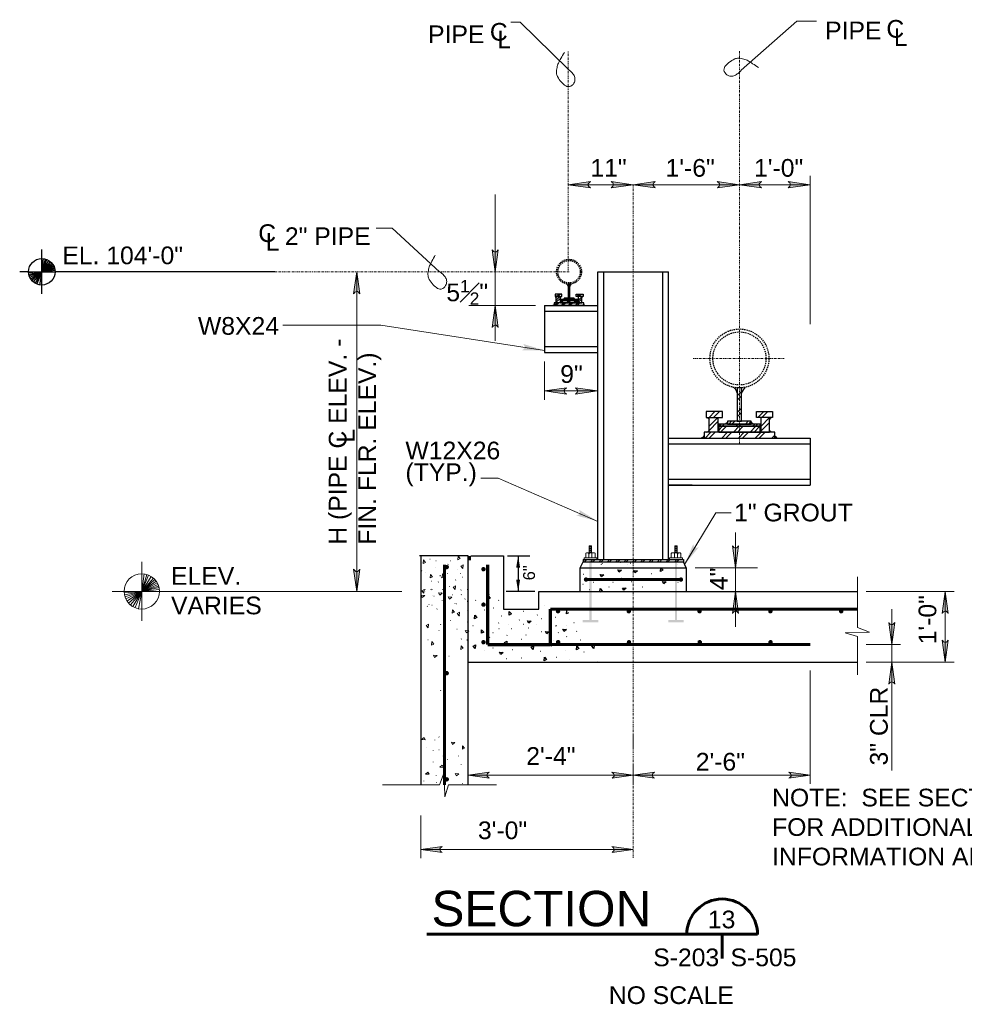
# Model space of a CAD drawing. Extents: x -483 to 1104, y 459 to 738.
# Tile 9 of 12: x 695 to 855, y 519 to 686. Entities that reach past the tile are written whole.
import ezdxf
from ezdxf.enums import TextEntityAlignment as Align

# ---------------------------------------------------------------- set-up
doc = ezdxf.new("R2010")
doc.units = 0
doc.header["$MEASUREMENT"] = 0
doc.linetypes.add('DGN Style 2', pattern=[0.364053, 0.218432, -0.145621])
doc.linetypes.add('DGN Style 7', pattern=[0.728105, 0.327647, -0.145621, 0.109216, -0.145621])
for name, color, linetype, lineweight in [('Level 15', 7, 'Continuous', 18), ('Level 20', 7, 'Continuous', 18), ('Level 21', 7, 'Continuous', 18), ('Level 45', 7, 'Continuous', 18), ('Level 46', 7, 'Continuous', 18), ('Level 47', 7, 'Continuous', 18), ('Level 48', 7, 'Continuous', 18), ('Level 50', 7, 'Continuous', 18), ('Level 53', 7, 'Continuous', 18), ('S-Anno-Dims', 33, 'Continuous', 35), ('S-Anno-Symb', 6, 'Continuous', 50), ('S-Sect-Join', 1, 'Continuous', 35), ('S-Sect-Rbar', 7, 'Continuous', 70)]:
    doc.layers.add(name, color=color, linetype=linetype, lineweight=lineweight)
doc.styles.add('NOTES', font='romans.shx')
doc.styles.add('Style-Arial', font='txt')
doc.styles.add('Text', font='ARIAL.TTF', dxfattribs={"height": 0.125})

# ---------------------------------------------------------------- blocks, each defined once
blk = doc.blocks.new('TARGET_1')
at = {"layer": 'Level 46', "color": 1, "linetype": 'Continuous', "lineweight": 18}
for p, q in [((-4.998, 3), (-4.998, 4.998)), ((-4.998, 0), (-4.998, 3)), ((-4.998, 0), (-4.614, 2.973)), ((-4.998, 0), (-4.155, 2.877)), ((-4.998, 0), (-3.825, 2.76)), ((-4.998, 0), (-3.417, 2.547)), ((-4.998, 0), (-3.027, 2.259)), ((-4.998, 0), (-2.754, 1.989)), ((-4.998, 0), (-2.544, 1.722)), ((-7.998, 0), (-9.996, 0)), ((-7.998, 0), (-4.998, 0)), ((-4.998, 0), (-7.986, -0.237)), ((-4.998, 0), (-7.935, -0.612)), ((-4.998, 0), (-7.842, -0.954)), ((-4.998, 0), (-7.71, -1.278)), ((-4.998, 0), (-7.5, -1.647)), ((-4.998, 0), (-7.245, -1.986)), ((-4.998, 0), (-6.93, -2.289)), ((-4.998, 0), (-6.507, -2.592)), ((-4.998, 0), (-6.102, -2.739)), ((-4.998, 0), (-5.544, -2.946)), ((-4.998, 0), (-2.361, 1.425)), ((-4.998, 0), (-2.235, 1.164)), ((-4.998, 0), (-2.133, 0.882)), ((-4.998, 0), (-2.067, 0.63)), ((-4.998, 0), (-2.019, 0.336)), ((-4.998, 0), (-2.001, 0)), ((-4.998, -2.997), (-4.998, 0)), ((0, 0), (-2.001, 0)), ((-4.998, -4.998), (-4.998, -2.997))]:
    blk.add_line(p, q, dxfattribs=at)
blk.add_circle((-4.999, 0.001), 3, dxfattribs=at)
blk = doc.blocks.new('REBAR')
at = {"layer": 'Level 45', "linetype": 'Continuous', "lineweight": 25}
h = blk.add_hatch(color=4, dxfattribs=at)
edge = h.paths.add_edge_path()
edge.add_arc((0, 0), 0.375, 0, 360)
blk = doc.blocks.new('LARROW_1')
at = {"layer": 'Level 46', "linetype": 'Continuous', "lineweight": 18}
blk.add_hatch(color=1, dxfattribs=at).paths.add_polyline_path([(-3.75, -0.54), (-3.63, -0.45), (-3.47, -0.29), (-3.39, -0.14), (-3.37, 0), (-3.4, 0.16), (-3.48, 0.32), (-3.65, 0.47), (-3.75, 0.54), (0, 0)])
blk = doc.blocks.new('SQUIG_1')
at = {"layer": 'Level 46', "color": 1, "linetype": 'Continuous', "lineweight": 18}
blk.add_open_spline([(0, 0), (0.2, 0.04), (0.4, 0.05), (0.6, 0.05), (0.83, 0.05), (1.04, 0.03), (1.27, -0.01), (1.5, -0.06), (1.7, -0.16), (1.89, -0.3), (2.08, -0.44), (2.19, -0.63), (2.27, -0.82), (2.37, -1.1), (2.44, -1.38), (2.31, -1.74), (2.18, -2.07), (1.93, -2.24), (1.66, -2.3), (1.36, -2.37), (1.04, -2.39), (0.71, -2.36), (0.31, -2.33), (-0.04, -2.28), (-0.42, -2.16), (-0.62, -2.09), (-0.8, -1.99), (-0.96, -1.85), (-1.2, -1.63), (-1.4, -1.39), (-1.56, -1.12), (-1.7, -0.89), (-1.84, -0.66), (-1.92, -0.41), (-2.01, -0.12), (-2.09, 0.16), (-2.17, 0.45), (-2.27, 0.83), (-2.38, 1.2), (-2.46, 1.59)], degree=3, knots=[0, 0, 0, 0, 0.055455, 0.055455, 0.055455, 0.116759, 0.116759, 0.116759, 0.17985, 0.17985, 0.17985, 0.238737, 0.238737, 0.238737, 0.322673, 0.322673, 0.322673, 0.401014, 0.401014, 0.401014, 0.489167, 0.489167, 0.489167, 0.59371, 0.59371, 0.59371, 0.651095, 0.651095, 0.651095, 0.737794, 0.737794, 0.737794, 0.810326, 0.810326, 0.810326, 0.891928, 0.891928, 0.891928, 1, 1, 1, 1], dxfattribs=at)
blk = doc.blocks.new('LARROW')
at = {"linetype": 'ByBlock', "lineweight": -2}
blk.add_hatch(color=0, dxfattribs=at).paths.add_polyline_path([(-4.92, -0.71), (-4.77, -0.59), (-4.55, -0.38), (-4.44, -0.19), (-4.42, 0), (-4.46, 0.21), (-4.57, 0.41), (-4.79, 0.61), (-4.93, 0.71), (0, 0)])
at = {"color": 0, "linetype": 'ByBlock', "lineweight": -2, "flags": 128}
blk.add_lwpolyline([(0, 0), (-4.93, 0.71), (-4.79, 0.61), (-4.57, 0.41), (-4.57, 0.41), (-4.46, 0.21), (-4.42, 0), (-4.44, -0.19), (-4.55, -0.38), (-4.77, -0.59), (-4.92, -0.71)], close=True, dxfattribs=at)
blk = doc.blocks.new('REBAR_3')
at = {"layer": 'Level 45', "linetype": 'Continuous', "lineweight": 25}
h = blk.add_hatch(color=31, dxfattribs=at)
edge = h.paths.add_edge_path()
edge.add_arc((0, 0), 0.375, 0, 360)
blk = doc.blocks.new('LARROW_9')
at = {"linetype": 'ByBlock', "lineweight": -2}
blk.add_hatch(color=0, dxfattribs=at).paths.add_polyline_path([(-4.92, -0.71), (-4.77, -0.59), (-4.55, -0.38), (-4.44, -0.19), (-4.42, 0), (-4.46, 0.21), (-4.57, 0.41), (-4.79, 0.61), (-4.93, 0.71), (0, 0)])
at = {"color": 0, "linetype": 'ByBlock', "lineweight": -2, "flags": 128}
blk.add_lwpolyline([(0, 0), (-4.93, 0.71), (-4.79, 0.61), (-4.57, 0.41), (-4.57, 0.41), (-4.46, 0.21), (-4.42, 0), (-4.44, -0.19), (-4.55, -0.38), (-4.77, -0.59), (-4.92, -0.71)], close=True, dxfattribs=at)

msp = doc.modelspace()

# ---------------------------------------------------------------- hatches: boundary and pattern name
at = {"layer": 'Level 20', "linetype": 'Continuous', "lineweight": 25, "extrusion": (0, 0, -1)}
msp.add_hatch(color=5, dxfattribs=at).paths.add_polyline_path([(-793.31, 583.57), (-793.31, 583.95), (-792.18, 583.95), (-792.18, 594.19), (-791.81, 594.19), (-791.81, 583.95), (-790.68, 583.95), (-790.68, 583.57)], flags=16)
at = {"layer": 'Level 20', "linetype": 'Continuous', "lineweight": 25}
msp.add_hatch(color=5, dxfattribs=at).paths.add_polyline_path([(805.19, 583.57), (805.19, 583.95), (806.31, 583.95), (806.31, 594.19), (806.69, 594.19), (806.69, 583.95), (807.81, 583.95), (807.81, 583.57)], flags=16)
at = {"layer": 'S-Sect-Rbar'}
for points in [[(773.87, 592.94, 1), (773.87, 592.19, 1)], [(773.87, 586.94, 1), (773.87, 586.19, 1)], [(786.5, 585.81, 1), (786.5, 585.06, 1)], [(798.5, 585.81, 1), (798.5, 585.06, 1)], [(810.5, 585.81, 1), (810.5, 585.06, 1)], [(822.5, 585.81, 1), (822.5, 585.06, 1)], [(834.5, 585.81, 1), (834.5, 585.06, 1)], [(773.87, 580.56, 1), (773.87, 579.81, 1)], [(786.53, 580.56, 1), (786.53, 579.81, 1)], [(798.53, 580.56, 1), (798.53, 579.81, 1)], [(810.53, 580.56, 1), (810.53, 579.81, 1)], [(822.53, 580.56, 1), (822.53, 579.81, 1)]]:
    msp.add_hatch(color=256, dxfattribs=at).paths.add_polyline_path(points, flags=16)

# ---------------------------------------------------------------- linework, layer by layer
at = {"layer": 'Level 15', "color": 7, "linetype": 'Continuous', "lineweight": 25}
for p, q in [((771.25, 594.81), (763.25, 594.81)), ((763.25, 594.81), (763.25, 564.81)), ((771.25, 588.81), (771.25, 594.81)), ((771.25, 588.81), (771.25, 594.81)), ((771.75, 594.81), (777.25, 594.81)), ((790.25, 592.81), (790.75, 593.81)), ((790.25, 588.81), (790.25, 592.81)), ((790.25, 592.81), (808.25, 592.81)), ((808.25, 592.81), (807.75, 593.81)), ((808.25, 592.81), (808.25, 588.81)), ((783.25, 588.81), (837.25, 588.81)), ((771.25, 576.81), (837.25, 576.81))]:
    msp.add_line(p, q, dxfattribs=at)
at = {"layer": 'Level 15', "color": 253, "linetype": 'Continuous', "lineweight": 25}
for p, q in [((771.25, 594.81), (763.25, 594.81)), ((763.25, 594.81), (763.25, 556.01)), ((771.25, 556.01), (771.25, 594.81))]:
    msp.add_line(p, q, dxfattribs=at)
at = {"layer": 'Level 15', "color": 253, "linetype": 'Continuous', "lineweight": 18}
for p, q in [((766.52, 591.39), (766.52, 591.54)), ((766.61, 583.16), (766.63, 583.27)), ((766.61, 571.94), (766.63, 572.05))]:
    msp.add_line(p, q, dxfattribs=at)
at = {"layer": 'Level 15', "color": 7, "linetype": 'Continuous', "lineweight": 25, "flags": 128}
msp.add_lwpolyline([(777.25, 594.81), (777.25, 585.81), (783.25, 585.81), (783.25, 588.81)], dxfattribs=at)
at = {"layer": 'Level 20', "color": 3, "linetype": 'Continuous', "lineweight": 25}
for p, q in [((793.25, 594.19), (793.25, 643)), ((793.25, 643), (805.25, 643)), ((794.25, 594.19), (794.25, 643)), ((804.25, 594.19), (804.25, 643)), ((805.25, 594.19), (805.25, 643)), ((784.19, 637.31), (793.19, 637.31)), ((784.19, 637.31), (784.19, 629.31)), ((784.19, 636.31), (793.19, 636.31)), ((784.19, 630.31), (793.19, 630.31)), ((784.19, 629.31), (793.19, 629.31)), ((805.25, 614.81), (829.25, 614.81)), ((829.25, 614.81), (829.25, 606.81)), ((805.25, 613.81), (829.25, 613.81)), ((805.25, 607.81), (829.25, 607.81)), ((805.25, 606.81), (829.25, 606.81)), ((809.25, 606.81), (805.25, 606.81)), ((763.25, 594.81), (763, 594.81)), ((790.75, 594.19), (790.75, 593.81)), ((790.75, 594.19), (807.75, 594.19)), ((790.75, 593.81), (807.75, 593.81)), ((793.25, 594.19), (805.25, 594.19)), ((807.75, 594.19), (807.75, 593.81))]:
    msp.add_line(p, q, dxfattribs=at)
at = {"layer": 'Level 20', "color": 2, "linetype": 'Continuous', "lineweight": 18}
for p, q in [((788.21, 640.33), (788.53, 640.64)), ((788.21, 640.02), (788.53, 640.33)), ((786.2, 638.79), (786.62, 639.21)), ((786.21, 638.17), (786.83, 638.79)), ((786.21, 637.86), (786.84, 638.49)), ((786.53, 638.79), (786.95, 639.21)), ((786.9, 637.89), (787.17, 638.16)), ((786.92, 638.16), (787.08, 638.32)), ((787.03, 637.74), (787.45, 638.16)), ((787.13, 638.16), (787.29, 638.32)), ((787.61, 638.32), (787.82, 638.53)), ((787.83, 638.32), (788.04, 638.53)), ((787.94, 637.74), (788.36, 638.16)), ((788.11, 638.16), (788.27, 638.32)), ((788.21, 639.13), (788.53, 639.45)), ((788.21, 638.83), (788.53, 639.14)), ((788.22, 637.74), (788.65, 638.16)), ((788.32, 638.16), (788.48, 638.32)), ((788.8, 638.32), (789.01, 638.53)), ((789.02, 638.32), (789.22, 638.51)), ((789.13, 637.74), (789.55, 638.16)), ((789.31, 638.16), (789.46, 638.32)), ((789.42, 637.74), (789.84, 638.16)), ((789.52, 638.16), (789.67, 638.32)), ((789.69, 638.79), (790.11, 639.21)), ((789.9, 638.15), (790.53, 638.78)), ((789.9, 637.8), (790.53, 638.43)), ((789.98, 638.79), (790.41, 639.21)), ((785.91, 637.32), (786.34, 637.74)), ((786.21, 637.32), (786.63, 637.74)), ((787.11, 637.32), (787.53, 637.74)), ((787.4, 637.32), (787.82, 637.74)), ((788.3, 637.32), (788.72, 637.74)), ((788.59, 637.32), (789.02, 637.74)), ((789.49, 637.32), (789.92, 637.74)), ((789.79, 637.32), (790.21, 637.74)), ((790.69, 637.32), (790.9, 637.53)), ((816.87, 621.95), (817.62, 622.7)), ((816.87, 621.22), (817.62, 621.97)), ((816.87, 619.12), (817.62, 619.87)), ((812.1, 618.31), (813.1, 619.31)), ((812.12, 616.83), (813.6, 618.31)), ((812.87, 618.31), (813.87, 619.31)), ((816.87, 618.39), (817.62, 619.14)), ((820.38, 618.31), (821.38, 619.31)), ((820.87, 616.79), (822.37, 618.29)), ((821.07, 618.31), (822.07, 619.31)), ((812.12, 616.1), (813.62, 617.6)), ((813.75, 616.17), (814.39, 616.81)), ((813.81, 616.81), (814.18, 617.19)), ((814.07, 615.81), (815.07, 616.81)), ((814.3, 616.81), (814.68, 617.19)), ((815.43, 617.19), (815.93, 617.69)), ((815.96, 617.19), (816.46, 617.69)), ((816.22, 615.81), (817.22, 616.81)), ((816.63, 616.81), (817.01, 617.19)), ((816.9, 615.81), (817.9, 616.81)), ((817.13, 616.81), (817.5, 617.19)), ((818.26, 617.19), (818.76, 617.69)), ((818.79, 617.19), (819.25, 617.65)), ((819.05, 615.81), (820.05, 616.81)), ((819.46, 616.81), (819.84, 617.19)), ((819.73, 615.81), (820.73, 616.81)), ((819.96, 616.81), (820.33, 617.19)), ((820.87, 615.95), (822.37, 617.45)), ((811.42, 614.81), (812.42, 615.81)), ((812.12, 614.81), (813.12, 615.81)), ((814.25, 614.81), (815.25, 615.81)), ((814.95, 614.81), (815.95, 615.81)), ((817.08, 614.81), (818.08, 615.81)), ((817.78, 614.81), (818.78, 615.81)), ((819.91, 614.81), (820.91, 615.81)), ((820.6, 614.81), (821.6, 615.81)), ((822.74, 614.81), (823.25, 615.32)), ((790.75, 593.93), (791, 594.19)), ((791, 593.81), (791.38, 594.19)), ((792.04, 593.81), (792.42, 594.19)), ((792.42, 593.81), (792.79, 594.19)), ((793.46, 593.81), (793.83, 594.19)), ((793.83, 593.81), (794.21, 594.19)), ((794.87, 593.81), (795.25, 594.19)), ((795.25, 593.81), (795.62, 594.19)), ((796.29, 593.81), (796.66, 594.19)), ((796.66, 593.81), (797.04, 594.19)), ((797.7, 593.81), (798.08, 594.19)), ((798.08, 593.81), (798.45, 594.19)), ((799.12, 593.81), (799.49, 594.19)), ((799.49, 593.81), (799.87, 594.19)), ((800.53, 593.81), (800.9, 594.19)), ((800.9, 593.81), (801.28, 594.19)), ((801.94, 593.81), (802.32, 594.19)), ((802.32, 593.81), (802.69, 594.19)), ((803.36, 593.81), (803.73, 594.19)), ((803.74, 593.81), (804.12, 594.19)), ((804.83, 593.81), (805.2, 594.19)), ((805.14, 593.81), (805.52, 594.19)), ((806.28, 593.81), (806.66, 594.19)), ((806.64, 593.81), (807.01, 594.19))]:
    msp.add_line(p, q, dxfattribs=at)
at = {"layer": 'Level 20', "color": 5, "linetype": 'Continuous', "lineweight": 18}
for p, q in [((792.18, 596.54), (791.81, 596.54)), ((791.81, 595.34), (791.81, 596.54)), ((792.18, 596.15), (791.81, 596.15)), ((792.11, 596.35), (791.89, 596.35)), ((792.18, 595.34), (792.18, 596.54)), ((806.31, 596.54), (806.69, 596.54)), ((806.31, 595.34), (806.31, 596.54)), ((806.31, 596.15), (806.69, 596.15)), ((806.39, 596.35), (806.61, 596.35)), ((806.69, 595.34), (806.69, 596.54)), ((790.92, 594.19), (790.92, 594.52)), ((793.08, 594.52), (790.92, 594.52)), ((791.19, 594.52), (791.19, 595.22)), ((792.69, 595.34), (791.31, 595.34)), ((791.6, 595.34), (791.73, 595.1)), ((791.73, 594.52), (791.73, 595.34)), ((791.87, 595.34), (791.73, 595.1)), ((792.18, 595.74), (791.81, 595.74)), ((792.11, 595.94), (791.89, 595.94)), ((792.11, 595.53), (791.89, 595.53)), ((792.26, 594.52), (792.26, 595.34)), ((792.81, 594.52), (792.81, 595.22)), ((793.08, 594.19), (793.08, 594.52)), ((805.42, 594.19), (805.42, 594.52)), ((805.42, 594.52), (807.58, 594.52)), ((805.69, 594.52), (805.69, 595.22)), ((805.81, 595.34), (807.19, 595.34)), ((806.23, 594.52), (806.23, 595.34)), ((806.31, 595.74), (806.69, 595.74)), ((806.39, 595.94), (806.61, 595.94)), ((806.39, 595.53), (806.61, 595.53)), ((806.62, 595.34), (806.76, 595.1)), ((806.76, 594.52), (806.76, 595.34)), ((806.9, 595.34), (806.76, 595.1)), ((807.31, 594.52), (807.31, 595.22)), ((807.58, 594.19), (807.58, 594.52)), ((793.08, 594.19), (790.92, 594.19)), ((805.42, 594.19), (807.58, 594.19))]:
    msp.add_line(p, q, dxfattribs=at)
at = {"layer": 'Level 20', "color": 3, "linetype": 'DGN Style 2', "lineweight": 25}
for centre, radius in [((788.37, 643.01), 2.11), ((788.37, 643.01), 1.9), ((817.25, 628.31), 5), ((817.25, 628.31), 4.5)]:
    msp.add_circle(centre, radius, dxfattribs=at)
at = {"layer": 'Level 20', "color": 3, "linetype": 'Continuous', "lineweight": 25, "extrusion": (0, 0, -1)}
for centre, radius, start, end in [((-787.43, 640.33), 0.81, 129.8966, 165.1403), ((-786.02, 638.59), 0.195, 97.2086, 166.8183), ((-787.17, 638.67), 0.399, 207.9078, 242.0374), ((-790.73, 637.94), 0.195, 277.2086, 346.8182), ((-785.59, 637.56), 0.252, 199.2771, 261.0548), ((-815.01, 621.95), 1.92, 129.8966, 165.1403), ((-811.66, 617.84), 0.462, 97.2086, 166.8183), ((-814.4, 618.01), 0.945, 207.9078, 242.0374), ((-822.83, 616.28), 0.462, 277.2086, 346.8182), ((-810.66, 615.39), 0.597, 199.2771, 261.0548)]:
    msp.add_arc(centre, radius, start, end, dxfattribs=at)
at = {"layer": 'Level 20', "color": 3, "linetype": 'Continuous', "lineweight": 25}
for centre, radius, start, end in [((789.31, 640.33), 0.81, 129.8966, 165.1403), ((786.02, 637.94), 0.195, 277.2086, 346.8183), ((789.57, 638.67), 0.399, 207.9078, 242.0374), ((790.73, 638.59), 0.195, 97.2086, 166.8183), ((791.15, 637.56), 0.252, 199.2771, 261.0548), ((819.48, 621.95), 1.92, 129.8966, 165.1403), ((822.83, 617.84), 0.462, 97.2086, 166.8183), ((811.66, 616.28), 0.462, 277.2086, 346.8183), ((820.09, 618.01), 0.945, 207.9078, 242.0374), ((823.84, 615.39), 0.597, 199.2771, 261.0548)]:
    msp.add_arc(centre, radius, start, end, dxfattribs=at)
at = {"layer": 'Level 20', "color": 5, "linetype": 'Continuous', "lineweight": 18, "extrusion": (0, 0, -1)}
for centre, start, end in [((-791.31, 595.22), 0, 90), ((-792.69, 595.22), 90, 180)]:
    msp.add_arc(centre, 0.117, start, end, dxfattribs=at)
at = {"layer": 'Level 20', "color": 5, "linetype": 'Continuous', "lineweight": 18}
for centre, start, end in [((805.81, 595.22), 90, 180), ((807.19, 595.22), 0, 90)]:
    msp.add_arc(centre, 0.117, start, end, dxfattribs=at)
at = {"layer": 'Level 20', "color": 5, "linetype": 'Continuous', "lineweight": 25, "extrusion": (0, 0, -1)}
for points in [[(-791.87, 595.34), (-791.6, 595.34), (-791.73, 595.1)], [(-792.12, 595.34), (-792.4, 595.34), (-792.26, 595.1)], [(-806.37, 595.34), (-806.1, 595.34), (-806.23, 595.1)], [(-806.62, 595.34), (-806.9, 595.34), (-806.76, 595.1)]]:
    msp.add_solid(points, dxfattribs=at)
at = {"layer": 'Level 20', "color": 3, "linetype": 'Continuous', "lineweight": 25}
for points in [[(788.21, 638.53), (788.53, 638.53), (788.53, 640.9), (788.21, 640.9)], [(786, 638.79), (787.16, 638.79), (787.16, 639.21), (786, 639.21)], [(786.84, 637.74), (786.21, 637.74), (786.21, 638.79), (786.84, 638.79)], [(786.9, 638.16), (789.85, 638.16), (789.85, 638.32), (786.9, 638.32)], [(786.9, 637.74), (789.85, 637.74), (789.85, 638.16), (786.9, 638.16)], [(787.53, 638.32), (789.22, 638.32), (789.22, 638.53), (787.53, 638.53)], [(790.74, 638.79), (789.58, 638.79), (789.58, 639.21), (790.74, 639.21)], [(789.9, 637.74), (790.53, 637.74), (790.53, 638.79), (789.9, 638.79)], [(785.84, 637.32), (790.9, 637.32), (790.9, 637.74), (785.84, 637.74)], [(816.87, 617.69), (817.62, 617.69), (817.62, 623.31), (816.87, 623.31)], [(811.62, 618.31), (814.37, 618.31), (814.37, 619.31), (811.62, 619.31)], [(813.62, 615.81), (812.12, 615.81), (812.12, 618.31), (813.62, 618.31)], [(822.87, 618.31), (820.12, 618.31), (820.12, 619.31), (822.87, 619.31)], [(820.87, 615.81), (822.37, 615.81), (822.37, 618.31), (820.87, 618.31)], [(813.75, 616.81), (820.75, 616.81), (820.75, 617.19), (813.75, 617.19)], [(813.75, 615.81), (820.75, 615.81), (820.75, 616.81), (813.75, 616.81)], [(815.25, 617.19), (819.25, 617.19), (819.25, 617.69), (815.25, 617.69)], [(811.25, 614.81), (823.25, 614.81), (823.25, 615.81), (811.25, 615.81)]]:
    msp.add_3dface(points, dxfattribs=at)
at = {"layer": 'Level 21', "color": 2, "linetype": 'Continuous', "lineweight": 18}
for p, q in [((837.25, 582.68), (837.25, 591.25)), ((837.25, 574.66), (837.25, 581.15))]:
    msp.add_line(p, q, dxfattribs=at)
at = {"layer": 'Level 21', "color": 33, "linetype": 'Continuous', "lineweight": 18}
for p, q in [((766.42, 556.01), (756.73, 556.01)), ((776.08, 556.01), (767.95, 556.01))]:
    msp.add_line(p, q, dxfattribs=at)
at = {"layer": 'Level 21', "color": 2, "linetype": 'Continuous', "lineweight": 18, "flags": 128}
msp.add_lwpolyline([(837.25, 582.68), (839.31, 581.91), (835.19, 581.79), (837.25, 581.15)], dxfattribs=at)
at = {"layer": 'Level 21', "color": 33, "linetype": 'Continuous', "lineweight": 18, "flags": 128}
msp.add_lwpolyline([(766.42, 556.01), (767.19, 558.07), (767.31, 553.95), (767.95, 556.01)], dxfattribs=at)
at = {"layer": 'Level 45', "color": 4, "linetype": 'Continuous', "lineweight": 60}
for p, q in [((767.25, 593.31), (767.25, 573.81)), ((791.25, 590.81), (807.33, 590.81)), ((785.25, 585.81), (837.25, 585.81)), ((781.25, 579.81), (829.25, 579.81))]:
    msp.add_line(p, q, dxfattribs=at)
at = {"layer": 'Level 45', "color": 31, "linetype": 'Continuous', "lineweight": 60}
msp.add_line((767.25, 593.31), (767.25, 556.01), dxfattribs=at)
at = {"layer": 'Level 46', "color": 1, "linetype": 'Continuous', "lineweight": 18}
msp.add_line((760.02, 588.81), (711.18, 588.81), dxfattribs=at)
at = {"layer": 'Level 46', "color": 1, "linetype": 'Continuous', "lineweight": 18, "flags": 128}
for points in [[(778.5, 685.34), (780.09, 685.34), (788.23, 677.35)], [(830.33, 685.5), (826.98, 685.5), (817.57, 677.2)], [(755.66, 650.39), (758.41, 650.39), (766.43, 643.01)], [(739.83, 633.93), (756.45, 633.93), (784.19, 629.68)], [(773.42, 608.02), (776.38, 608.02), (793.25, 600.68)], [(815.88, 602.11), (813.23, 602.11), (807.97, 593.37)]]:
    msp.add_lwpolyline(points, dxfattribs=at)
at = {"layer": 'Level 47', "color": 30, "linetype": 'Continuous', "lineweight": 60}
for p, q in [((764.29, 530.65), (820.32, 530.65)), ((814.32, 530.65), (814.32, 526.52))]:
    msp.add_line(p, q, dxfattribs=at)
msp.add_arc((814.33, 530.64), 6, 0, 180, dxfattribs=at)
at = {"layer": 'Level 50', "color": 1, "linetype": 'DGN Style 7', "lineweight": 18}
for p, q in [((788.25, 643.21), (788.25, 680.42)), ((817.25, 680.42), (817.25, 613.97)), ((799.25, 657.78), (799.25, 543.59)), ((788.37, 643.01), (738.51, 643.01)), ((817.25, 628.31), (809.3, 628.31)), ((817.25, 628.31), (824.97, 628.31))]:
    msp.add_line(p, q, dxfattribs=at)
at = {"layer": 'Level 50', "color": 1, "linetype": 'Continuous', "lineweight": 18}
for p, q in [((788.25, 659.65), (788.25, 659.65)), ((829.25, 634.12), (829.25, 659.27)), ((799.25, 657.78), (788.25, 657.78)), ((799.25, 657.78), (817.25, 657.78)), ((799.25, 657.78), (817.25, 657.78)), ((817.25, 657.78), (829.25, 657.78)), ((775.86, 656.14), (775.86, 643.01)), ((752.38, 588.81), (752.38, 643.01)), ((752.38, 588.81), (752.38, 643.01)), ((775.86, 637.31), (775.86, 643.01)), ((782.69, 637.31), (771.36, 637.31)), ((775.86, 631.32), (775.86, 637.31)), ((784.19, 627.81), (784.19, 621.3)), ((784.19, 622.8), (793.19, 622.8)), ((816.6, 598.8), (816.6, 592.81)), ((809.74, 592.81), (818.1, 592.81)), ((810.12, 592.81), (820.32, 592.81)), ((816.6, 588.81), (816.6, 592.81)), ((809.74, 588.81), (818.1, 588.81)), ((810.12, 588.81), (820.32, 588.81)), ((816.6, 582.82), (816.6, 588.81)), ((838.74, 588.81), (853.64, 588.81)), ((852.14, 576.81), (852.14, 588.81)), ((843.08, 585.8), (843.08, 579.81)), ((838.74, 579.81), (844.57, 579.81)), ((843.08, 579.81), (843.08, 576.81)), ((838.74, 576.81), (844.57, 576.81)), ((838.74, 576.81), (853.64, 576.81)), ((843.08, 558.41), (843.08, 576.81)), ((829.25, 575.37), (829.25, 556.19)), ((799.25, 562.43), (799.25, 564.6)), ((799.25, 559.12), (799.25, 556.19)), ((771.25, 557.63), (799.25, 557.63)), ((799.25, 557.63), (829.25, 557.63)), ((763.25, 550.78), (763.25, 543.59)), ((763.25, 545.03), (799.25, 545.03))]:
    msp.add_line(p, q, dxfattribs=at)
at = {"layer": 'Level 53', "color": 33, "linetype": 'Continuous', "lineweight": 18}
for p, q in [((764.82, 594.27), (764.77, 594.25)), ((765.86, 593.98), (765.81, 593.96)), ((767.9, 593.41), (767.85, 593.39)), ((764.11, 591.94), (764.07, 591.93)), ((770.31, 591.23), (770.26, 591.22)), ((765.06, 590.55), (765.01, 590.53)), ((768.14, 589.63), (768.09, 589.62)), ((764.01, 589.16), (763.97, 589.15)), ((764.01, 588.8), (763.97, 588.78)), ((765.02, 589.1), (764.97, 589.09)), ((765.17, 589.16), (765.12, 589.15)), ((765.51, 587.98), (765.47, 587.97)), ((766.94, 589.11), (766.89, 589.1)), ((768.6, 588.21), (768.55, 588.2)), ((770.07, 589.05), (770.02, 589.04)), ((771.18, 589.11), (771.13, 589.1)), ((764.67, 586.58), (764.62, 586.56)), ((765.17, 586.47), (765.12, 586.46)), ((766.88, 587.3), (766.84, 587.28)), ((769.28, 586.72), (769.23, 586.71)), ((770.77, 587.53), (770.72, 587.51)), ((769.85, 584.67), (769.8, 584.65)), ((765.6, 563.62), (765.61, 563.57)), ((766.32, 564.12), (766.33, 564.07)), ((767.44, 563.32), (767.45, 563.27)), ((764.19, 562.41), (764.2, 562.36)), ((765.34, 561.9), (765.36, 561.85)), ((766.32, 561.95), (766.33, 561.91)), ((765.33, 559.89), (765.34, 559.85)), ((767.03, 560.92), (767.05, 560.87)), ((767.78, 560.35), (767.79, 560.3)), ((769.61, 560.92), (769.62, 560.87)), ((770.07, 559.44), (770.08, 559.39)), ((763.73, 556.7), (763.74, 556.65)), ((765.85, 557.56), (765.86, 557.52)), ((765.91, 556.45), (765.93, 556.41)), ((767.44, 557.15), (767.45, 557.11)), ((770.3, 556.24), (770.31, 556.19))]:
    msp.add_line(p, q, dxfattribs=at)
at = {"layer": 'Level 53', "color": 2, "linetype": 'Continuous', "lineweight": 18}
for p, q in [((765.76, 592.85), (765.71, 592.83)), ((767.77, 592.83), (767.72, 592.82)), ((768.27, 593.99), (768.23, 593.98)), ((771.25, 593.34), (771.2, 593.33)), ((763.43, 592.33), (763.38, 592.32)), ((766.79, 591.14), (766.74, 591.13)), ((767.82, 591.86), (767.77, 591.85)), ((769.48, 592.58), (769.44, 592.57)), ((769.99, 591.86), (769.94, 591.85)), ((766.22, 590.4), (766.17, 590.38)), ((769.19, 590.74), (769.14, 590.73)), ((765.3, 588.11), (765.26, 588.1)), ((766.79, 588.57), (766.74, 588.55)), ((770.12, 588.26), (770.07, 588.25)), ((764.39, 586.28), (764.34, 586.27)), ((769.07, 586.74), (769.03, 586.73)), ((765.99, 585.82), (765.94, 585.81)), ((767.47, 584.94), (767.42, 584.93)), ((768.27, 583.88), (768.23, 583.87)), ((766.33, 582.17), (766.29, 582.15)), ((769.42, 582.39), (769.37, 582.38)), ((764.49, 580.6), (764.44, 580.58)), ((767.44, 580.38), (767.4, 580.37)), ((770.12, 580.74), (770.07, 580.72)), ((768.05, 577.82), (768, 577.81))]:
    msp.add_line(p, q, dxfattribs=at)
at = {"layer": 'Level 53', "color": 2, "linetype": 'Continuous', "lineweight": 25}
for p, q in [((793.8, 593.35), (793.82, 593.33)), ((793.96, 593.52), (793.98, 593.5)), ((797.06, 593.79), (797.08, 593.76)), ((798.28, 593.33), (798.3, 593.31)), ((798.8, 593.61), (798.83, 593.59)), ((806.75, 593.44), (806.77, 593.41)), ((790.86, 591.69), (790.81, 591.67)), ((802.42, 591.81), (802.37, 591.8)), ((790.74, 589.98), (790.69, 589.97)), ((792.52, 590.32), (792.48, 590.31)), ((795.15, 589.51), (795.1, 589.5)), ((795.85, 590.32), (795.8, 590.31)), ((797.28, 591.01), (797.23, 591)), ((798.99, 590.44), (798.95, 590.43)), ((800.82, 589.52), (800.77, 589.51)), ((806.87, 590.33), (806.83, 590.31)), ((774.8, 588.27), (774.76, 588.25)), ((791.88, 589.07), (791.84, 589.05)), ((808.26, 589.11), (808.22, 589.1)), ((771.18, 587.11), (771.13, 587.1)), ((771.18, 587.11), (771.13, 587.1)), ((772.58, 587.29), (772.54, 587.28)), ((776.47, 587.29), (776.42, 587.28)), ((784.29, 586.48), (784.24, 586.47)), ((774.05, 585.63), (774, 585.61)), ((775.6, 585.98), (775.56, 585.97)), ((776.97, 584.61), (776.93, 584.6)), ((780.63, 585.41), (780.58, 585.4)), ((783.03, 584.82), (782.98, 584.8)), ((785.2, 585.78), (785.15, 585.76)), ((772.13, 582.95), (772.08, 582.94)), ((774.46, 583.47), (774.41, 583.45)), ((776.47, 583.45), (776.42, 583.44)), ((778.18, 583.2), (778.14, 583.19)), ((779.95, 583.96), (779.9, 583.95)), ((780.66, 583.2), (780.61, 583.19)), ((782.88, 583.15), (782.83, 583.14)), ((783.71, 584.15), (783.66, 584.14)), ((785.1, 583), (785.05, 582.99)), ((786.1, 582.94), (786.06, 582.92)), ((786.14, 584.38), (786.09, 584.37)), ((786.25, 583), (786.21, 582.99)), ((788.02, 582.95), (787.97, 582.94)), ((789.22, 583.47), (789.17, 583.45)), ((775.49, 581.76), (775.44, 581.75)), ((776.52, 582.48), (776.47, 582.47)), ((777.89, 581.36), (777.84, 581.35)), ((778.69, 582.48), (778.64, 582.47)), ((781.09, 581.41), (781.04, 581.4)), ((781.51, 582.58), (781.47, 582.57)), ((783.71, 581.93), (783.66, 581.92)), ((785.1, 582.63), (785.05, 582.62)), ((786.6, 581.82), (786.55, 581.8)), ((787.97, 581.13), (787.92, 581.12)), ((789.68, 582.05), (789.63, 582.03)), ((771.14, 580.56), (771.02, 580.53)), ((774.92, 581.02), (774.87, 581)), ((780.29, 580.67), (780.24, 580.66)), ((785.4, 579.5), (785.35, 579.49)), ((785.75, 580.41), (785.71, 580.4)), ((786.25, 580.31), (786.21, 580.3)), ((790.36, 580.56), (790.32, 580.55)), ((798.25, 580.31), (798.21, 580.3)), ((810.25, 580.31), (810.21, 580.3)), ((822.25, 580.31), (822.21, 580.3)), ((774, 578.73), (773.96, 578.72)), ((775.49, 579.19), (775.44, 579.17)), ((778.82, 578.88), (778.77, 578.87)), ((783.6, 578.62), (783.55, 578.6)), ((787.74, 578.73), (787.69, 578.72)), ((790.94, 578.5), (790.89, 578.49)), ((777.77, 577.36), (777.73, 577.34)), ((780.29, 577.47), (780.24, 577.46)), ((786.25, 577.59), (786.21, 577.57)), ((788.42, 577.24), (788.38, 577.23)), ((793.22, 576.9), (793.17, 576.89))]:
    msp.add_line(p, q, dxfattribs=at)
at = {"layer": 'Level 53', "color": 33, "linetype": 'Continuous', "lineweight": 18, "flags": 128}
msp.add_lwpolyline([(771.27, 585.55), (771.16, 585.67), (771.27, 585.73)], dxfattribs=at)
msp.add_lwpolyline([(771.27, 585.55), (771.16, 585.67), (771.27, 585.73)], dxfattribs=at)
at = {"layer": 'Level 53', "color": 2, "linetype": 'Continuous', "lineweight": 25, "flags": 128}
for points in [[(788.27, 585.18), (787.95, 585), (787.98, 585.53)], [(771.27, 583.55), (771.16, 583.67), (771.27, 583.73)], [(771.27, 583.55), (771.16, 583.67), (771.27, 583.73)], [(771.27, 583.55), (771.16, 583.67), (771.27, 583.73)], [(771.27, 583.55), (771.16, 583.67), (771.27, 583.73)]]:
    msp.add_lwpolyline(points, dxfattribs=at)
at = {"layer": 'Level 53', "color": 2, "linetype": 'Continuous', "lineweight": 18}
for points in [[(769.55, 594.79), (769.89, 594.39), (769.51, 594.18)], [(763.7, 594.13), (764.04, 593.73), (763.66, 593.52)], [(764.86, 591.69), (765.2, 591.29), (764.82, 591.08)], [(769.06, 589.14), (768.72, 589.54), (769.1, 589.75)], [(763.76, 588.49), (763.42, 588.88), (763.8, 589.1)], [(768.51, 587.85), (768.11, 587.51), (767.9, 587.89)], [(769.76, 584.65), (769.42, 585.05), (769.8, 585.26)], [(764.52, 582.63), (764.18, 583.03), (764.56, 583.24)], [(771.39, 582.14), (770.99, 581.8), (770.77, 582.18)], [(765.11, 580.28), (765.45, 579.88), (765.07, 579.67)], [(770.06, 579.57), (770.4, 579.17), (770.02, 578.96)], [(765.99, 577.95), (765.59, 577.61), (765.37, 577.99)]]:
    msp.add_3dface(points, dxfattribs=at)
at = {"layer": 'Level 53', "color": 33, "linetype": 'Continuous', "lineweight": 18}
for points in [[(770.39, 592.71), (770.05, 593.11), (770.43, 593.32)], [(766.9, 591.77), (767.24, 591.38), (766.86, 591.16)], [(763.9, 588.12), (763.5, 587.78), (763.28, 588.16)], [(766.87, 588.52), (766.47, 588.18), (766.26, 588.56)], [(768.62, 585.7), (768.96, 585.3), (768.58, 585.09)], [(763.39, 563.68), (763.79, 564.02), (764, 563.64)], [(769.04, 563.19), (768.64, 562.85), (768.42, 563.23)], [(770.33, 562.64), (770.67, 562.24), (770.29, 562.03)], [(764.05, 557.83), (764.45, 558.17), (764.66, 557.79)], [(766.48, 558.99), (766.88, 559.33), (767.1, 558.95)], [(769.69, 557.89), (769.29, 557.55), (769.08, 557.93)]]:
    msp.add_3dface(points, dxfattribs=at)
at = {"layer": 'Level 53', "color": 2, "linetype": 'Continuous', "lineweight": 25}
for points in [[(803.94, 592.78), (804.28, 592.38), (803.9, 592.17)], [(794.27, 591.61), (793.87, 591.27), (793.66, 591.65)], [(797.25, 592.42), (796.85, 592.08), (796.63, 592.46)], [(799.97, 592.32), (799.57, 591.98), (799.36, 592.36)], [(804.82, 590.45), (804.42, 590.11), (804.2, 590.49)], [(774.67, 588.08), (775.01, 587.68), (774.63, 587.47)], [(793.65, 589.3), (793.99, 588.9), (793.61, 588.68)], [(798.05, 589.34), (797.66, 589), (797.44, 589.38)], [(772.4, 584.75), (772.74, 584.35), (772.36, 584.14)], [(778.25, 585.41), (778.59, 585.01), (778.21, 584.79)], [(781.95, 583.78), (781.55, 583.44), (781.34, 583.82)], [(773.56, 582.31), (773.9, 581.91), (773.52, 581.7)], [(784.98, 581.95), (784.58, 581.61), (784.37, 581.99)], [(787.95, 582.35), (787.55, 582.01), (787.34, 582.39)], [(772.46, 579.1), (772.12, 579.5), (772.5, 579.72)], [(777.76, 579.76), (777.42, 580.16), (777.8, 580.37)], [(782.3, 578.95), (781.96, 579.35), (782.34, 579.57)], [(789.7, 579.53), (790.04, 579.13), (789.66, 578.92)], [(792.59, 579.1), (792.25, 579.5), (792.63, 579.72)], [(777.21, 578.46), (776.81, 578.12), (776.6, 578.5)], [(784.2, 577.67), (784.54, 577.27), (784.17, 577.05)]]:
    msp.add_3dface(points, dxfattribs=at)
at = {"layer": 'S-Anno-Dims', "lineweight": 25}
for p, q in [((777.94, 594.81), (781.74, 594.81)), ((779.74, 594.81), (779.74, 588.81)), ((782.55, 588.81), (777.74, 588.81))]:
    msp.add_line(p, q, dxfattribs=at)
at = {"layer": 'S-Anno-Dims', "lineweight": 25, "extrusion": (0, 0, -1)}
msp.add_solid([(-779.41, 592.81), (-779.74, 594.81), (-780.08, 592.81)], dxfattribs=at)
at = {"layer": 'S-Anno-Dims', "lineweight": 25}
msp.add_solid([(780.08, 590.81), (779.74, 588.81), (779.41, 590.81)], dxfattribs=at)
at = {"layer": 'S-Anno-Symb', "lineweight": 25}
for p, q in [((699, 645.26), (699, 646.76)), ((699, 643.01), (699, 645.26)), ((699, 643.01), (699.29, 645.24)), ((699, 643.01), (699.64, 645.17)), ((699, 643.01), (699.88, 645.08)), ((699, 643.01), (700.19, 644.92)), ((699, 643.01), (700.48, 644.71)), ((696.75, 643.01), (695.26, 643.01)), ((696.75, 643.01), (699, 643.01)), ((699, 643.01), (696.76, 642.83)), ((699, 643.01), (696.8, 642.55)), ((699, 643.01), (696.87, 642.3)), ((699, 643.01), (696.97, 642.05)), ((699, 643.01), (697.13, 641.78)), ((699, 643.01), (697.32, 641.52)), ((699, 643.01), (697.56, 641.29)), ((699, 643.01), (697.87, 641.07)), ((699, 643.01), (698.18, 640.96)), ((699, 643.01), (698.59, 640.8)), ((699, 643.01), (700.69, 644.5)), ((699, 643.01), (700.84, 644.3)), ((699, 643.01), (700.98, 644.08)), ((699, 643.01), (701.08, 643.88)), ((699, 643.01), (701.15, 643.67)), ((699, 643.01), (701.2, 643.48)), ((699, 643.01), (701.24, 643.26)), ((699, 643.01), (701.25, 643.01)), ((699, 640.76), (699, 643.01)), ((702.75, 643.01), (701.25, 643.01)), ((738.51, 643.01), (702.75, 643.01)), ((699, 639.26), (699, 640.76))]:
    msp.add_line(p, q, dxfattribs=at)
msp.add_circle((699, 643.01), 2.25, dxfattribs=at)
at = {"layer": 'S-Sect-Join'}
for points in [[(771.75, 594.06), (771.25, 594.06), (771.75, 594.81), (771.25, 594.81)], [(771.44, 576.81), (771.25, 576.81), (771.44, 594.06), (771.25, 594.06)]]:
    msp.add_solid(points, dxfattribs=at)
at = {"layer": 'S-Sect-Rbar'}
for p, q in [((774.62, 579.81), (774.62, 593.31)), ((785.25, 579.81), (785.25, 585.81)), ((774.62, 579.81), (785.25, 579.81))]:
    msp.add_line(p, q, dxfattribs=at)

# ---------------------------------------------------------------- block references
at = {"layer": 'Level 45', "color": 4, "linetype": 'Continuous', "lineweight": 25, "rotation": 90}
for p in [(767.64, 592.93), (791.25, 590.81), (807.33, 590.81)]:
    msp.add_blockref('REBAR', p, dxfattribs=at)
at = {"layer": 'Level 45', "color": 31, "linetype": 'Continuous', "lineweight": 25, "rotation": 90}
for p in [(767.64, 592.93), (767.64, 574.93), (767.64, 556.93)]:
    msp.add_blockref('REBAR_3', p, dxfattribs=at)
at = {"layer": 'Level 46', "color": 1, "linetype": 'Continuous', "lineweight": 18}
for name, p, rotation in [('SQUIG_1', (788.23, 677.35), 315.5277821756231), ('SQUIG_1', (817.57, 677.2), 221.4301097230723), ('SQUIG_1', (766.43, 643.01), 317.3862172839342), ('LARROW_1', (793.25, 600.68), 336.4618017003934), ('LARROW_1', (807.97, 593.37), 238.9761783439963)]:
    msp.add_blockref(name, p, dxfattribs=dict(at, rotation=rotation))
at = {"layer": 'Level 46', "color": 1, "linetype": 'Continuous', "lineweight": 18, "yscale": -0.9999999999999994, "rotation": 351.2771584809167}
msp.add_blockref('LARROW_1', (784.19, 629.68), dxfattribs=at)
at = {"layer": 'Level 46', "color": 1, "linetype": 'Continuous', "lineweight": 18}
msp.add_blockref('TARGET_1', (720.94, 588.81), dxfattribs=at)
at = {"layer": 'Level 50', "color": 1, "linetype": 'Continuous', "lineweight": 18, "zscale": 0.03175}
for name, p, xscale, yscale, rotation in [('LARROW', (788.25, 657.78), 0.7598681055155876, 0.7352493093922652, 180), ('LARROW', (799.25, 657.78), 0.7598681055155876, 0.7352493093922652, 180), ('LARROW', (817.25, 657.78), 0.7598681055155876, 0.7352493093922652, 180), ('LARROW_9', (775.86, 643.01), 0.7598681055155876, 0.7352493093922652, 270), ('LARROW', (752.38, 643.01), 0.7598681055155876, 0.7352493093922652, 90), ('LARROW_9', (775.86, 637.31), 0.7598681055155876, 0.7352493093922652, 90), ('LARROW', (784.19, 622.8), 0.7598681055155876, 0.7352493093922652, 180), ('LARROW', (816.6, 592.81), 0.7598681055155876, 0.7352493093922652, 270), ('LARROW', (752.38, 588.81), 0.7598681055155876, 0.7352493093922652, 270), ('LARROW', (816.6, 588.81), 0.7598681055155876, 0.7352493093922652, 90), ('LARROW', (852.14, 588.81), 0.7598681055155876, 0.7352493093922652, 90), ('LARROW', (843.08, 579.81), 0.7598681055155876, 0.7352493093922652, 270), ('LARROW', (852.14, 576.81), 0.7598681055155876, 0.7352493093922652, 270), ('LARROW', (843.08, 576.81), 0.7598681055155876, 0.7352493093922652, 90), ('LARROW', (771.25, 557.63), 0.7309352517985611, 0.7072707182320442, 180), ('LARROW', (799.25, 557.63), 0.7309352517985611, 0.7072707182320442, 180), ('LARROW', (763.25, 545.03), 0.7309352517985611, 0.7072707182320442, 180)]:
    msp.add_blockref(name, p, dxfattribs=dict(at, xscale=xscale, yscale=yscale, rotation=rotation))
for p, xscale, yscale in [((799.25, 657.78), 0.7598681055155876, 0.7352493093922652), ((817.25, 657.78), 0.7598681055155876, 0.7352493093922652), ((829.25, 657.78), 0.7598681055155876, 0.7352493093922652), ((793.19, 622.8), 0.7598681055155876, 0.7352493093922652), ((799.25, 557.63), 0.7309352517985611, 0.7072707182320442), ((829.25, 557.63), 0.7309352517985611, 0.7072707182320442), ((799.25, 545.03), 0.7309352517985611, 0.7072707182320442)]:
    msp.add_blockref('LARROW', p, dxfattribs=dict(at, xscale=xscale, yscale=yscale))

# ---------------------------------------------------------------- texts
at = {"layer": 'Level 46', "color": 1, "linetype": 'Continuous', "lineweight": 25, "char_height": 3, "attachment_point": 1, "style": 'NOTES'}
for s, insert, line_spacing_factor in [('\\fArial|b0|i0|c0|p39;PIPE', (764.48, 684.78), 0.731627), ('\\fArial|b0|i0|c0|p39;C', (774.95, 685.2), 0.731627), ('\\fArial|b0|i0|c0|p39;PIPE', (831.78, 685.44), 0.731627), ('\\fArial|b0|i0|c0|p39;C', (842.16, 685.71), 0.731627), ('\\fArial|b0|i0|c0|p39;L', (776.2, 683.91), 0.734563), ('\\fArial|b0|i0|c0|p39;L', (843.42, 684.28), 0.734563), ('\\fArial|b0|i0|c0|p39;C', (735.69, 651.06), 0.731627), ('\\fArial|b0|i0|c0|p39;L', (736.95, 649.58), 0.734563), ('\\fArial|b0|i0|c0|p39;W8X24', (725.47, 635.33), 0.73751), ('\\fArial|b0|i0|c0|p39;1" GROUT', (816.35, 603.68), 0.731627)]:
    msp.add_mtext(s, dxfattribs=dict(at, insert=insert, line_spacing_factor=line_spacing_factor))
at = {"layer": 'Level 46', "color": 1, "linetype": 'DGN Style 7', "lineweight": 25, "char_height": 3, "attachment_point": 1, "style": 'NOTES'}
for s, insert, line_spacing_factor in [('\\fArial|b0|i0|c0|p39;2" PIPE', (740.21, 650.54), 0.731627), ('\\fArial|b0|i0|c0|p39;W12X26\\P(TYP.)', (760.64, 614.2), 0.73751)]:
    msp.add_mtext(s, dxfattribs=dict(at, insert=insert, line_spacing_factor=line_spacing_factor))
at = {"layer": 'Level 46', "color": 1, "linetype": 'Continuous', "lineweight": 25, "insert": (749.01, 614.03), "char_height": 3, "attachment_point": 1, "rotation": 90, "line_spacing_factor": 0.610487, "style": 'NOTES'}
msp.add_mtext('\\fArial|b0|i0|c0|p39;L', dxfattribs=at)
at = {"layer": 'Level 46', "color": 1, "linetype": 'Continuous', "lineweight": 25, "insert": (720.91, 592.92), "char_height": 3, "attachment_point": 1, "style": 'NOTES'}
msp.add_mtext('\\fArial|b0|i0|c0|p39;ELEV. \\PVARIES', dxfattribs=at)
at = {"layer": 'Level 47', "color": 30, "linetype": 'Continuous', "lineweight": 60, "insert": (765.05, 538.02), "char_height": 6, "attachment_point": 1, "line_spacing_factor": 1.815259, "style": 'NOTES'}
msp.add_mtext('\\fArial|b0|i0|c0|p39;SECTION', dxfattribs=at)
at = {"layer": 'Level 47', "color": 30, "linetype": 'Continuous', "lineweight": 35, "char_height": 3, "attachment_point": 1, "style": 'NOTES'}
for s, insert, line_spacing_factor in [('\\fArial|b0|i0|c0|p39;13', (811.91, 534.67), 0.728704), ('\\fArial|b0|i0|c0|p39;S-203', (802.64, 528.24), 0.731627), ('\\fArial|b0|i0|c0|p39;S-505', (815.74, 528.24), 0.731627)]:
    msp.add_mtext(s, dxfattribs=dict(at, insert=insert, line_spacing_factor=line_spacing_factor))
at = {"layer": 'Level 47', "color": 30, "linetype": 'Continuous', "lineweight": 50, "insert": (795.11, 521.83), "char_height": 3, "attachment_point": 1, "line_spacing_factor": 0.728704, "style": 'NOTES'}
msp.add_mtext('\\fArial|b0|i0|c0|p39;NO SCALE', dxfattribs=at)
at = {"layer": 'Level 48', "color": 1, "linetype": 'Continuous', "lineweight": 25, "insert": (822.79, 555.34), "char_height": 3, "attachment_point": 1, "style": 'NOTES'}
msp.add_mtext('\\fArial|b0|i0|c0|p39;NOTE:  SEE SECTION\\PFOR ADDITIONAL\\PINFORMATION AND DIMENSIONS', dxfattribs=at)
at = {"layer": 'Level 50', "color": 1, "linetype": 'Continuous', "lineweight": 25, "char_height": 3, "attachment_point": 1, "style": 'NOTES'}
for s, insert, line_spacing_factor in [('\\fArial|b0|i0|c0|p39;11"', (791.99, 662.13), 0.734563), ('\\fArial|b0|i0|c0|p39;1\'-6"', (804.73, 662.13), 0.734563), ('\\fArial|b0|i0|c0|p39;1\'-0"', (819.73, 662.13), 0.734563), ('\\A1;\\fArial|b0|i0|c0|p39;5\\H2.100000;\\S1#2;\\H3.000000;"', (767.57, 641.61), 0.73751), ('\\fArial|b0|i0|c0|p39;9"', (786.88, 627.16), 0.731627), ('\\fArial|b0|i0|c0|p39;2\'-4"', (781.12, 562.39), 0.734563), ('\\fArial|b0|i0|c0|p39;2\'-6"', (809.85, 561.42), 0.731627), ('\\fArial|b0|i0|c0|p39;3\'-0"', (772.93, 549.79), 0.734563)]:
    msp.add_mtext(s, dxfattribs=dict(at, insert=insert, line_spacing_factor=line_spacing_factor))
at = {"layer": 'Level 50', "color": 1, "linetype": 'Continuous', "lineweight": 25, "insert": (747.65, 596.73), "char_height": 3, "attachment_point": 1, "rotation": 90, "style": 'Text'}
msp.add_mtext('H (PIPE C ELEV. - \\PFIN. FLR. ELEV.)', dxfattribs=at)
at = {"layer": 'Level 50', "color": 1, "linetype": 'Continuous', "lineweight": 25, "char_height": 3, "attachment_point": 1, "rotation": 90, "style": 'NOTES'}
for s, insert, line_spacing_factor in [('\\fArial|b0|i0|c0|p39;4"', (812.25, 589.02), 0.731627), ('\\fArial|b0|i0|c0|p39;1\'-0"', (847.62, 579.83), 0.731627), ('\\fArial|b0|i0|c0|p39;3" CLR', (839.39, 559.28), 0.734563)]:
    msp.add_mtext(s, dxfattribs=dict(at, insert=insert, line_spacing_factor=line_spacing_factor))
at = {"layer": 'S-Anno-Dims', "linetype": 'Continuous', "style": 'Style-Arial'}
msp.add_text('6"', height=2, rotation=90, dxfattribs=at).set_placement((781.59, 591.95), align=Align.MIDDLE_CENTER)
at = {"layer": 'S-Anno-Symb', "lineweight": 25, "insert": (702.48, 647.29), "char_height": 3, "attachment_point": 1, "line_spacing_factor": 0.603198, "style": 'Text'}
msp.add_mtext('EL. 104\'-0"', dxfattribs=at)

doc.saveas('drawing.dxf')
